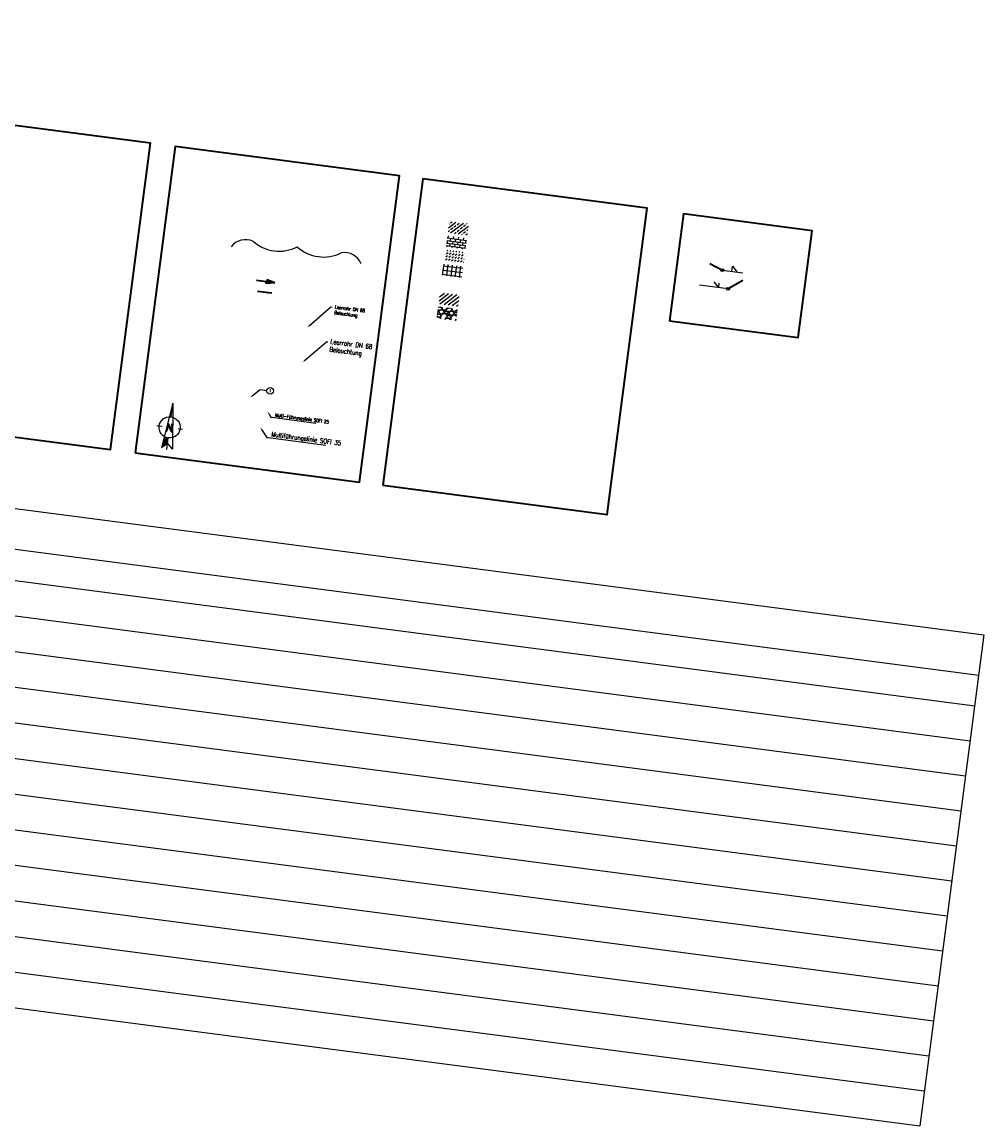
# Model space of a CAD drawing. Header units: metres. Extents: x -11 to 3521450, y 0 to 5943726.
# Tile 27 of 97: x 3520725 to 3520761, y 5943328 to 5943369. Entities that reach past the tile are written whole.
import ezdxf
from ezdxf import colors
from ezdxf.entities.mleader import LeaderData, LeaderLine
from ezdxf.enums import TextEntityAlignment as Align
from ezdxf.math import Vec2, Vec3

# ---------------------------------------------------------------- set-up
doc = ezdxf.new("R2010")
doc.units = ezdxf.units.M
doc.linetypes.add('AUSGEZOGEN', pattern=[2, 1, 1])
for name, color, linetype in [('_NORDPFEIL', 7, 'Continuous'), ('IBJ_Fdm', 10, 'Continuous'), ('IBJ_Sonstiges', 10, 'Continuous'), ('T__ANSI', 50, 'Continuous'), ('T__SCHR', 1, 'Continuous'), ('T__SCHW', 1, 'Continuous'), ('T__TEXT', 2, 'Continuous')]:
    doc.layers.add(name, color=color, linetype=linetype)
doc.layers.add('IBJ_Hilfslinien', color=210, linetype='Continuous', plot=False)
doc.layers.add('T__KONS', color=90, linetype='Continuous', lineweight=35)
doc.styles.add('SIMPLEX7', font='simplexd.shx', dxfattribs={"width": 0.7})
doc.styles.get("Standard").update_dxf_attribs({"font": 'simplex.shx', "width": 0.7})

# ---------------------------------------------------------------- blocks, each defined once
blk = doc.blocks.new('NP')
at = {"color": 0}
for p, q in [((0, 1.834), (-0.414, -1.58)), ((0, 0.883), (0, 1.834)), ((0, 1.834), (0.414, -1.58)), ((0, 0.792), (0, 1.834)), ((-0.569, 0), (-0.958, 0)), ((-0.192, 0.25), (-0.083, 0.25)), ((-0.112, 0.25), (-0.181, -0.319)), ((0.158, -0.319), (-0.123, 0.161)), ((0.163, -0.172), (-0.083, 0.25)), ((0.112, 0.25), (0.181, -0.319)), ((0.129, 0.25), (0.112, 0.25)), ((0.129, 0.25), (0.192, 0.25)), ((-0.261, -0.319), (-0.181, -0.319)), ((0, -1.666), (0, -0.792)), ((0.158, -0.319), (0.261, -0.319)), ((0.639, 0), (0.968, 0)), ((-0.414, -1.58), (0, -1.177)), ((0.414, -1.58), (0, -1.177))]:
    blk.add_line(p, q, dxfattribs=at)
blk.add_ellipse((0, 0), major_axis=(0.56, 0.56), ratio=1, start_param=5.497787, end_param=11.780972, dxfattribs=at)
for points in [[(-0.127, 0.782), (0, 1.834), (0, 0.792), (-0.127, 0.782)], [(-0.127, 0.782), (0, 1.834), (0, 0.792), (-0.127, 0.782)], [(-0.127, 0.782), (0, 1.834), (0, 0.792), (0, 1.834)], [(-0.261, -0.319), (-0.192, 0.25), (-0.181, -0.319), (-0.112, 0.25)], [(-0.083, 0.25), (0.163, -0.172), (-0.123, 0.161), (0.158, -0.319)], [(-0.123, 0.161), (-0.112, 0.25), (-0.083, 0.25), (-0.112, 0.25)], [(0.181, -0.319), (0.112, 0.25), (0.261, -0.319), (0.192, 0.25)], [(-0.414, -1.58), (-0.31, -0.729), (0, -1.177), (0, -0.792)], [(0.158, -0.319), (0.163, -0.172), (0.181, -0.319), (0.163, -0.172)]]:
    blk.add_solid(points, dxfattribs=at)
blk = doc.blocks.new('Klammer')
at = {"layer": 'T__KONS', "color": 1, "lineweight": 25}
for centre, radius, start, end in [((-3.718, -1.301), 1.34, 72.21478, 150.98892), ((-1.675, 2.407), 2.933, 235.93814, 304.82926), ((1.675, 2.407), 2.933, 235.17074, 304.06186), ((3.718, -1.301), 1.34, 29.01108, 107.78522)]:
    blk.add_arc(centre, radius, start, end, dxfattribs=at)
blk = doc.blocks.new('Pfeil')
at = {"layer": 'T__SCHR'}
blk.add_hatch(color=256, dxfattribs=at).paths.add_polyline_path([(0, 0), (-0.313, 0.07), (-0.313, 0), (-0.313, -0.07)])
at = {"layer": 'T__KONS', "color": 2, "lineweight": 35}
for p, q in [((-0.313, 0), (-0.694, 0)), ((0, 0), (-0.313, 0.07)), ((-0.313, 0.07), (-0.313, 0)), ((0, 0), (-0.313, -0.07)), ((-0.313, -0.07), (-0.313, 0))]:
    blk.add_line(p, q, dxfattribs=at)
blk = doc.blocks.new('Pfeil klein')
at = {"layer": 'T__SCHW', "lineweight": 35}
blk.add_line((19.1, 19.32), (18.56, 19.32), dxfattribs=at)
blk.add_lwpolyline([(19.1, 19.32, 0, 0.06, 0), (18.93, 19.32, 0, 0, 0)], format="xyseb", dxfattribs=at)
blk = doc.blocks.new('_TagCircle')
at = {"color": 0, "linetype": 'ByBlock', "lineweight": -2, "transparency": 16777216}
blk.add_circle((0, 0), 0.125, dxfattribs=at)
at = {"layer": 'IBJ_Fdm', "color": 0, "linetype": 'AUSGEZOGEN', "transparency": 16777216, "style": 'SIMPLEX7'}
blk.add_attdef('BEZEICHNUNGSNUMMER', text='', height=0.09375, dxfattribs=at).set_placement((0, -0.046875), align=Align.CENTER)

msp = doc.modelspace()

# ---------------------------------------------------------------- hatches: boundary and pattern name
at = {"layer": 'T__SCHR', "linetype": 'AUSGEZOGEN', "transparency": 33554559, "extrusion": (4.31589e-07, -5.63916e-08, 1)}
h = msp.add_hatch(dxfattribs=at)
h.set_pattern_fill('BETONST', color=251, angle=-7.44412, style=0, pattern_type=2)
h.set_pattern_definition([(37.5559, (3520702.10738, 5943335.01689), (-0.121907, 0.15855185), []), (37.5559, (3520702.2476, 5943334.99856), (-0.121907, 0.15855185), [0.1, -0.05])])
h.paths.add_polyline_path([(3520740.7717, 5943361.4313), (3520740.7167, 5943361.0106), (3520741.4373, 5943360.9165), (3520741.4923, 5943361.3372)])
at = {"layer": 'T__SCHR', "linetype": 'Continuous', "extrusion": (4.31589e-07, -5.63916e-08, 1)}
h = msp.add_hatch(dxfattribs=at)
h.set_pattern_fill('BRICK', color=252, scale=0.015, angle=-7.44412)
h.set_pattern_definition([(352.55588, (3520702.10738, 5943335.01689), (0.0123405, 0.0944472), []), (82.5559, (3520702.10738, 5943335.01689), (-0.1888944, 0.024681), [0.09525, -0.09525]), (82.5559, (3520702.20182, 5943335.00455), (-0.1888944, 0.024681), [-0.09525, 0.09525])])
h.paths.add_polyline_path([(3520741.4229, 5943360.8062), (3520740.7023, 5943360.9004), (3520740.6473, 5943360.4796), (3520741.3679, 5943360.3855)])
h = msp.add_hatch(dxfattribs=at)
h.set_pattern_fill('BETONUB', color=251, scale=0.8, angle=-7.44412, pattern_type=2)
h.set_pattern_definition([(37.55588, (3520702.10738, 5943335.01689), (0.01465795, 0.11218353), [0.08, -0.08])])
h.paths.add_polyline_path([(3520741.3535, 5943360.2753), (3520740.6329, 5943360.3694), (3520740.578, 5943359.9487), (3520741.2986, 5943359.8545)])
h = msp.add_hatch(dxfattribs=at)
h.set_pattern_fill('ANSI37', color=251, scale=0.05, angle=37.55588)
h.set_pattern_definition([(82.5559, (3520702.10738, 5943335.01689), (-0.157412, 0.0205675), []), (172.5559, (3520702.10738, 5943335.01689), (-0.0205675, -0.157412), [])])
h.paths.add_polyline_path([(3520741.2842, 5943359.7443), (3520740.5635, 5943359.8384), (3520740.5086, 5943359.4177), (3520741.2292, 5943359.3236)])
h = msp.add_hatch(dxfattribs=at)
h.set_pattern_fill('JIS_WOOD', color=253, scale=0.156, angle=-7.44412)
h.set_pattern_definition([(37.55588, (3520702.10738, 5943335.01689), (-0.06723698, 0.0874482), [])])
h.paths.add_polyline_path([(3520741.1454, 5943358.6824), (3520740.4248, 5943358.7765), (3520740.3698, 5943358.3558), (3520741.0904, 5943358.2616)])
h = msp.add_hatch(dxfattribs=at)
h.set_pattern_fill('GRAVEL', color=253, scale=0.015, angle=-7.44412)
h.set_pattern_definition([(220.56867, (3520702.428747, 5943335.359135), (-3.466568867, -3.005203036), [0.0512582, -5.0745725]), (177.525623, (3520702.38981, 5943335.325799), (4.5828278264, -0.214555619), [0.0879607, -8.7081073]), (125.06633, (3520702.301931, 5943335.329596), (3.23490574, -4.649297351), [0.0620222, -6.1402084]), (259.82957, (3520702.142253, 5943335.2544), (1.3650295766, 7.506414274), [0.0801007, -7.9299656]), (285.389536, (3520702.12811, 5943335.175558), (-1.296599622, 4.780275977), [0.078545, -7.7759712]), (349.82957, (3520702.148954, 5943335.09983), (-7.506414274, 1.3650295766), [0.0801007, -7.9299656]), (30.250122, (3520702.227796, 5943335.085686), (-5.404874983, -3.1361816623), [0.105929, -10.4869673]), (64.81121, (3520702.319301, 5943335.13905), (3.730486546, 7.965819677), [0.100008, -9.9007885]), (113.985447, (3520702.361864, 5943335.229548), (-2.380604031, 5.306150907), [0.080372, -7.9568319]), (167.79224, (3520702.329193, 5943335.30298), (4.106314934, -0.920771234), [0.091757, -4.4960905]), (214.95332, (3520702.239511, 5943335.322383), (-5.0764482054, -3.5633325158), [0.1186617, -11.747516]), (131.36996, (3520702.51577, 5943335.201754), (-2.34834948, 2.61226716), [0.0405007, -4.009585]), (164.025116, (3520702.489003, 5943335.232148), (4.812530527, -1.3972841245), [0.0770523, -7.6281958]), (217.5559, (3520702.41493, 5943335.25335), (-0.049362, -0.3777888), [0.0538814, -0.484934]), (195.75447, (3520702.394404, 5943335.302144), (1.987668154, 0.50876744), [0.0290162, -2.8725934]), (284.3573, (3520702.36648, 5943335.294266), (-0.2297027, 1.18272848), [0.0410348, -2.010713]), (23.51964, (3520702.376653, 5943335.25451), (1.23209052, 0.60749152), [0.066648, -2.1549447]), (154.12093, (3520702.43776, 5943335.28111), (0.7062156, -0.4765129), [0.048193, -1.1566347]), (8.94542, (3520702.14736, 5943335.322896), (3.92597427, 0.639746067), [0.0675132, -6.683824]), (62.90206, (3520702.214053, 5943335.333394), (-2.05413768, -3.95822882), [0.0566398, -5.6073324]), (285.75447, (3520702.447637, 5943335.356667), (-0.50876744, 1.987668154), [0.058032, -2.8435775]), (336.16634, (3520702.463393, 5943335.300815), (-3.629802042, 1.626986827), [0.0675132, -6.683824]), (331.99984, (3520702.116756, 5943335.088667), (-1.79022, 1.00238782), [0.0651053, -3.19016]), (287.33102, (3520702.17424, 5943335.058102), (-1.345961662, 4.402487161), [0.0545508, -5.400539]), (59.35729, (3520702.402053, 5943334.978385), (1.00238782, 1.79022), [0.058032, -2.8435775]), (9.909906, (3520702.43163, 5943335.028313), (-5.108702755, -0.869448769), [0.0638674, -6.3228564]), (61.99984, (3520702.216936, 5943335.00257), (-1.00238782, -1.79022), [0.0325526, -3.2227128]), (93.86581, (3520702.379385, 5943334.98135), (-0.18034066, 1.5605173), [0.0194272, -1.9232992]), (158.51964, (3520702.37808, 5943335.00073), (1.0840044, -0.52587493), [0.078545, -1.4923582]), (178.56489, (3520702.304986, 5943335.029491), (3.827250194, -0.115831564), [0.07279, -7.2062047]), (296.24595, (3520702.37221, 5943335.22051), (-0.27906474, 0.80493967), [0.0549486, -1.3187665]), (345.71311, (3520702.39651, 5943335.171228), (6.3236857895, -1.594732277), [0.0959335, -9.4974014]), (53.50128, (3520702.489477, 5943335.147554), (-1.85668953, -2.447073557), [0.0392262, -3.8834088]), (82.5559, (3520702.5128, 5943335.1791), (-0.3284268, 0.427151), [0.02286, -0.35814]), (112.81232, (3520702.29891, 5943335.041812), (1.165620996, -2.841969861), [0.05293, -5.240091]), (40.56867, (3520702.27839, 5943335.090602), (3.466568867, 3.005203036), [0.1025164, -5.0233143]), (352.5559, (3520702.35626, 5943335.15727), (0.427151, 0.3284268), [0.09906, -0.28194]), (317.86073, (3520702.454489, 5943335.14444), (3.432353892, -3.138142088), [0.0602414, -5.9638975]), (246.61049, (3520702.49916, 5943335.10402), (-0.57523697, -1.461793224), [0.0554744, -2.7182475]), (200.201857, (3520702.477136, 5943335.053107), (-7.671607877, -2.8400094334), [0.0903218, -8.9418697]), (167.98196, (3520702.392371, 5943335.021916), (-4.861892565, 1.0194953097), [0.0955544, -9.459877])])
h.paths.add_polyline_path([(3520741.076, 5943358.1514), (3520740.3554, 5943358.2456), (3520740.3004, 5943357.8248), (3520741.0211, 5943357.7307)])

# ---------------------------------------------------------------- linework, layer by layer
at = {"layer": 'IBJ_Hilfslinien', "color": 2, "lineweight": 35, "extrusion": (4.31589e-07, -5.63916e-08, 1), "elevation": 1.1843}
msp.add_lwpolyline([(3520748.9868, 5943357.7209), (3520753.7844, 5943357.094), (3520754.3055, 5943361.0825), (3520749.5079, 5943361.7094)], close=True, dxfattribs=at)
at = {"layer": 'IBJ_Sonstiges', "extrusion": (4.31589e-07, -5.63916e-08, 1)}
for p, q in [((3520702.3232, 5943353.6238), (3520760.7154, 5943345.9943, 0)), ((3520702.1278, 5943352.1282), (3520760.52, 5943344.4986, 0)), ((3520701.9784, 5943350.9846), (3520760.3706, 5943343.3551, 0)), ((3520701.8076, 5943349.6777), (3520760.1998, 5943342.0481, 0)), ((3520701.6369, 5943348.3707), (3520760.029, 5943340.7412, 0)), ((3520701.4661, 5943347.0638), (3520759.8583, 5943339.4343, 0)), ((3520760.7154, 5943345.9943, 0), (3520758.3214, 5943327.6719, 0)), ((3520701.2953, 5943345.7569), (3520759.6875, 5943338.1274, 0)), ((3520701.1246, 5943344.45), (3520759.5167, 5943336.8204, 0)), ((3520700.9538, 5943343.143), (3520759.346, 5943335.5135, 0)), ((3520700.7831, 5943341.8361), (3520759.1752, 5943334.2066, 0)), ((3520700.6123, 5943340.5292), (3520759.0045, 5943332.8996, 0)), ((3520700.4415, 5943339.2223), (3520758.8337, 5943331.5927, 0)), ((3520700.2708, 5943337.9153), (3520758.6629, 5943330.2858, 0)), ((3520700.1, 5943336.6084), (3520758.4922, 5943328.9789, 0)), ((3520699.9292, 5943335.3015), (3520758.3214, 5943327.6719, 0))]:
    msp.add_line(p, q, dxfattribs=at)
at = {"layer": 'T__ANSI', "color": 2, "lineweight": 35, "extrusion": (4.31589e-07, -5.63916e-08, 1), "elevation": 1.1843}
for points in [[(3520717.5341, 5943354.2985), (3520728.1263, 5943352.9146), (3520729.62, 5943364.3461), (3520719.0278, 5943365.7301)], [(3520729.0491, 5943352.794), (3520737.4216, 5943351.7), (3520738.9152, 5943363.1315), (3520730.5428, 5943364.2255)], [(3520738.2821, 5943351.5876), (3520746.6546, 5943350.4937), (3520748.1482, 5943361.9252), (3520739.7757, 5943363.0191)]]:
    msp.add_lwpolyline(points, close=True, dxfattribs=at)
at = {"layer": 'T__SCHW', "lineweight": 35, "extrusion": (4.31589e-07, -5.63916e-08, 1)}
for p, q in [((3520750.4829, 5943359.8622, 0), (3520750.9594, 5943359.6088, 0)), ((3520751.722, 5943359.2215, 0), (3520751.1691, 5943358.9114, 0))]:
    msp.add_line(p, q, dxfattribs=at)
at = {"layer": 'T__SCHW', "color": 1, "linetype": 'AUSGEZOGEN', "extrusion": (4.31589e-07, -5.63916e-08, 1)}
for p, q in [((3520750.9594, 5943359.6088, 0), (3520751.7212, 5943359.5093, 0)), ((3520751.3098, 5943359.563, 0), (3520751.3358, 5943359.7614, 0)), ((3520751.3358, 5943359.7614, 0), (3520751.5082, 5943359.5371, 0)), ((3520750.8187, 5943358.9572, 0), (3520750.6547, 5943359.1702, 0)), ((3520751.1691, 5943358.9114, 0), (3520750.1037, 5943359.0507, 0)), ((3520750.8187, 5943358.9572, 0), (3520750.8408, 5943359.1259, 0))]:
    msp.add_line(p, q, dxfattribs=at)
at = {"layer": 'T__SCHW', "lineweight": 35, "extrusion": (4.31589e-07, -5.63916e-08, 1), "elevation": 1.1843}
for points in [[(3520750.4829, 5943359.8622, 0, 0.06, 0), (3520750.6331, 5943359.7824, 0, 0, 0)], [(3520751.722, 5943359.2215, 0, 0.06, 0), (3520751.5737, 5943359.1384, 0, 0, 0)]]:
    msp.add_lwpolyline(points, format="xyseb", dxfattribs=at)
at = {"layer": 'T__SCHW', "color": 1, "linetype": 'AUSGEZOGEN', "extrusion": (4.31589e-07, -5.63916e-08, 1)}
for centre, radius in [((3520750.9594, 5943359.6088, 1.1843), 0.0553), ((3520751.1691, 5943358.9114, 1.1843), 0.0526)]:
    msp.add_circle(centre, radius, dxfattribs=at)

# ---------------------------------------------------------------- block references
at = {"layer": '_NORDPFEIL', "extrusion": (4.31589e-07, -5.63916e-08, 1), "xscale": 0.4999999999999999, "yscale": 0.4999999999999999, "zscale": 0.4999999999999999, "rotation": 352.5558816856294}
msp.add_blockref('NP', (3520730.3334, 5943353.7419, 1.1843), dxfattribs=at)
at = {"layer": 'IBJ_Fdm', "color": 1, "linetype": 'AUSGEZOGEN', "extrusion": (4.31589e-07, -5.63916e-08, 1), "rotation": 352.5558816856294}
msp.add_blockref('Pfeil klein', (3520712.7016, 5943342.0615, 1.1843), dxfattribs=at)
at = {"layer": 'IBJ_Hilfslinien', "color": 2, "lineweight": 35, "extrusion": (4.31589e-07, -5.63916e-08, 1), "xscale": 0.4999999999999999, "yscale": 0.4999999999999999, "zscale": 0.4999999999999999, "rotation": 352.5558816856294}
msp.add_blockref('Klammer', (3520735.0954, 5943360.4812, 1.1843), dxfattribs=at)
at = {"layer": 'T__KONS', "color": 2, "lineweight": 35, "extrusion": (4.31589e-07, -5.63916e-08, 1), "rotation": 352.5558816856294}
msp.add_blockref('Pfeil', (3520734.2566, 5943359.1378, 1.1843), dxfattribs=at)

# ---------------------------------------------------------------- leaders
at = {"layer": 'IBJ_Fdm', "color": 1, "linetype": 'AUSGEZOGEN'}
ml = msp.add_multileader_block('Standard', dxfattribs=at)
ml.set_content('_TagCircle', color=1)
ml.set_attribute('BEZEICHNUNGSNUMMER', '1', width=0)
ml.set_leader_properties(color=1)
ml.build(insert=Vec2(0, 0))
ml.multileader.update_dxf_attribs({"text_left_attachment_type": 6, "text_right_attachment_type": 6, "dogleg_length": 0.25, "arrow_head_size": 0.1})
ctx = ml.context
ctx.base_point, ctx.char_height, ctx.arrow_head_size, ctx.landing_gap_size, ctx.plane_origin, ctx.plane_x_axis, ctx.plane_y_axis = Vec3(3520733.9574, 5943355.1225, 0), 0.175, 0.1, 0.1, Vec3(3520733.3369, 5943354.8506, 0), Vec3(0.9915717, -0.1295592, -0.0000004), Vec3(0.1295592, 0.9915717, 0)
ctx.left_attachment, ctx.right_attachment = 6, 6
notes = []
notes.append((ctx, [(0, (1, 1, 0), (3520733.7095, 5943355.1549, 0), (0.9915717, -0.1295592, -0.0000004), 0.25, [(0, [(3520733.3369, 5943354.8506, 0)], 0, [])])]))
ctx.block.insert, ctx.block.rotation, ctx.block.extrusion = Vec3(3520734.0813, 5943355.1063, 0), 6.1532609, Vec3(0.0000004, -0.0000001, 1)
at = {"layer": 'T__TEXT', "color": 2, "lineweight": 35}
ml = msp.add_multileader_mtext('Standard', dxfattribs=at)
ml.set_content('Leerrohr DN 68\\PBeleuchtung', color=1, style='SIMPLEX7')
ml.set_leader_properties(color=1)
ml.build(insert=Vec2(0, 0))
ml.multileader.update_dxf_attribs({"dogleg_length": 0.05, "arrow_head_size": 0.1})
ctx = ml.context
ctx.base_point, ctx.char_height, ctx.arrow_head_size, ctx.landing_gap_size, ctx.plane_origin, ctx.plane_x_axis, ctx.plane_y_axis = Vec3(3520736.4028, 5943358.2307, 0), 0.125, 0.1, 0.1, Vec3(3520735.2141, 5943356.5854, 0), Vec3(0.9915717, -0.1295592, -0.0000004), Vec3(0.1295592, 0.9915717, 0)
notes.append((ctx, [(1, (1, 1, 0), (3520736.3532, 5943358.2371, 0), (0.9915717, -0.1295592, -0.0000004), 0.05, [(0, [(3520735.4588, 5943357.469, 0)], 0, [])])]))
ctx.mtext.insert, ctx.mtext.text_direction, ctx.mtext.rotation, ctx.mtext.flow_direction, ctx.mtext.extrusion = Vec3(3520736.5128, 5943358.3003, 0), Vec3(0.9915717, -0.1295592, -0.0000004), 6.1532609, 5, Vec3(0.0000004, -0.0000001, 1)
ml = msp.add_multileader_mtext('Standard', dxfattribs=at)
ml.set_content('Leerrohr DN 68\\PBeleuchtung', color=2, style='SIMPLEX7')
ml.set_leader_properties(color=1)
ml.build(insert=Vec2(0, 0))
ml.multileader.update_dxf_attribs({"dogleg_length": 0.05, "arrow_head_size": 0.1})
ctx = ml.context
ctx.base_point, ctx.char_height, ctx.arrow_head_size, ctx.landing_gap_size, ctx.plane_origin, ctx.plane_x_axis, ctx.plane_y_axis = Vec3(3520736.2333, 5943356.9335, 0), 0.175, 0.1, 0.1, Vec3(3520735.0446, 5943355.2882, 0), Vec3(0.9915717, -0.1295592, -0.0000004), Vec3(0.1295592, 0.9915717, 0)
notes.append((ctx, [(1, (1, 1, 0), (3520736.1838, 5943356.9399, 0), (0.9915717, -0.1295592, -0.0000004), 0.05, [(0, [(3520735.2893, 5943356.1718, 0)], 0, [])])]))
ctx.mtext.insert, ctx.mtext.text_direction, ctx.mtext.rotation, ctx.mtext.flow_direction, ctx.mtext.extrusion = Vec3(3520736.3476, 5943357.0362, 0), Vec3(0.9915717, -0.1295592, -0.0000004), 6.1532609, 5, Vec3(0.0000004, -0.0000001, 1)
at = {"layer": 'T__TEXT'}
ml = msp.add_multileader_mtext('Standard', dxfattribs=at)
ml.set_content('Multi-Führungslinie SOFI 25', color=1, style='SIMPLEX7')
ml.set_leader_properties(color=1)
ml.build(insert=Vec2(0, 0))
ml.multileader.update_dxf_attribs({"text_left_attachment_type": 6, "text_right_attachment_type": 6, "dogleg_length": 0.05, "arrow_head_size": 0.1})
ctx = ml.context
ctx.base_point, ctx.char_height, ctx.arrow_head_size, ctx.landing_gap_size, ctx.plane_origin, ctx.plane_x_axis, ctx.plane_y_axis = Vec3(3520734.1599, 5943354.1164, 0), 0.125, 0.1, 0.1, Vec3(3520738.9859, 5943353.172, 0), Vec3(0.9915717, -0.1295592, -0.0000004), Vec3(0.1295592, 0.9915717, 0)
ctx.left_attachment, ctx.right_attachment = 6, 6
notes.append((ctx, [(0, (1, 1, 0), (3520734.1103, 5943354.1229, 0), (0.9915717, -0.1295592, -0.0000004), 0.05, [(0, [(3520733.9811, 5943354.3468, 0)], 0, [])])]))
ctx.mtext.insert, ctx.mtext.text_direction, ctx.mtext.rotation, ctx.mtext.flow_direction, ctx.mtext.extrusion = Vec3(3520734.2806, 5943354.2687, 0), Vec3(0.9915717, -0.1295592, -0.0000004), 6.1532609, 5, Vec3(0.0000004, -0.0000001, 1)
at = {"layer": 'T__TEXT', "color": 2, "lineweight": 35}
ml = msp.add_multileader_mtext('Standard', dxfattribs=at)
ml.set_content('Multiführungslinie SOFI 35', color=2, style='SIMPLEX7')
ml.set_leader_properties(color=1)
ml.build(insert=Vec2(0, 0))
ml.multileader.update_dxf_attribs({"text_left_attachment_type": 6, "text_right_attachment_type": 6, "dogleg_length": 0.05, "arrow_head_size": 0.1})
ctx = ml.context
ctx.base_point, ctx.char_height, ctx.arrow_head_size, ctx.landing_gap_size, ctx.plane_origin, ctx.plane_x_axis, ctx.plane_y_axis = Vec3(3520734.0116, 5943353.3586, 0), 0.175, 0.1, 0.1, Vec3(3520733.7066, 5943353.7511, 0), Vec3(0.9915717, -0.1295592, -0.0000004), Vec3(0.1295592, 0.9915717, 0)
ctx.left_attachment, ctx.right_attachment = 6, 6
notes.append((ctx, [(0, (1, 1, 0), (3520733.962, 5943353.3651, 0), (0.9915717, -0.1295592, -0.0000004), 0.05, [(0, [(3520733.7066, 5943353.7511, 0)], 0, [])])]))
ctx.mtext.insert, ctx.mtext.text_direction, ctx.mtext.rotation, ctx.mtext.flow_direction, ctx.mtext.extrusion = Vec3(3520734.141, 5943353.5771, 0), Vec3(0.9915717, -0.1295592, -0.0000004), 6.1532609, 5, Vec3(0.0000004, -0.0000001, 1)
for ctx, leaders in notes:
    for number, flags, end, landing, length, lines in leaders:
        leader = LeaderData()
        leader.index, (leader.has_last_leader_line, leader.has_dogleg_vector, leader.attachment_direction) = number, flags
        leader.last_leader_point, leader.dogleg_vector, leader.dogleg_length = Vec3(end), Vec3(landing), length
        for number, points, colour, breaks in lines:
            line = LeaderLine()
            line.index, line.vertices, line.color, line.breaks = number, Vec3.list(points), colors.encode_raw_color(colour), breaks
            leader.lines.append(line)
        ctx.leaders.append(leader)

doc.saveas('drawing.dxf')
